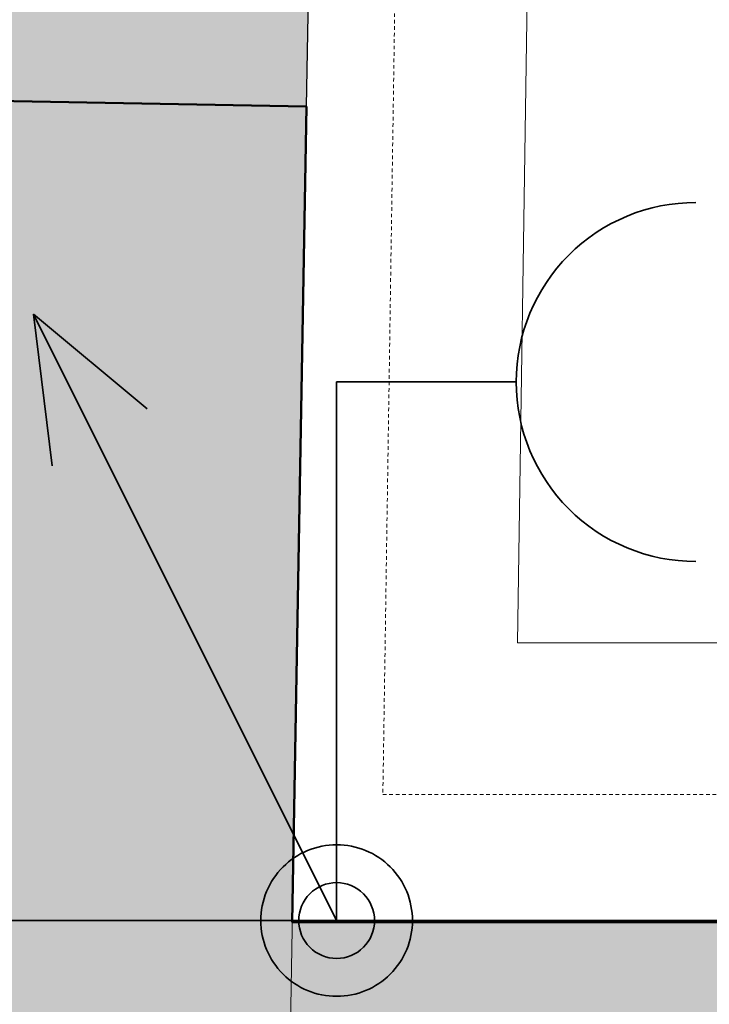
# Model space of a CAD drawing. Header units: millimetres. Extents: x -28761 to 4793, y -4271 to 20239.
# Tile 10 of 256: x -20290 to -19810, y 667 to 1353. Entities that reach past the tile are written whole.
import ezdxf

# ---------------------------------------------------------------- set-up
doc = ezdxf.new("R2010")
doc.units = ezdxf.units.MM
doc.header["$MEASUREMENT"] = 0
for name, pattern in [('Antenovy vodic', [10.125, 3, -0.75, 3, -0.75, 0.125, -0.75, 0.125, -0.75, 0.125, -0.75]), ('Telekomunikacni vodic', [9.25, 3, -0.75, 3, -0.75, 0.125, -0.75, 0.125, -0.75]), ('Čárkovaná M', [4.5, 2.5, -2])]:
    doc.linetypes.add(name, pattern=pattern)
for name, color, linetype in [('5._POHLED ZÁPADNÍ_1_2D prvky - obecné', 7, 'Continuous'), ('5._POHLED ZÁPADNÍ_1_Konstrukce - nosné', 7, 'Continuous'), ('5._POHLED ZÁPADNÍ_1_Nové_Konstrukce - nenosné', 7, 'Continuous'), ('5._POHLED ZÁPADNÍ_1_Nové_Výplně – Řezové', 7, 'Continuous'), ('5._POHLED ZÁPADNÍ_1_TZB - elektroinstalace', 7, 'Continuous'), ('5._POHLED ZÁPADNÍ_1_TZB - ZTI', 7, 'Continuous'), ('5._POHLED ZÁPADNÍ_1_Výplně – Řezové', 7, 'Continuous')]:
    doc.layers.add(name, color=color, linetype=linetype)

msp = doc.modelspace()

# ---------------------------------------------------------------- hatches: boundary and pattern name
at = {"layer": '5._POHLED ZÁPADNÍ_1_Nové_Výplně – Řezové', "linetype": 'Continuous', "lineweight": 0, "true_color": 0xf2b2b2}
msp.add_hatch(color=9, dxfattribs=at).paths.add_polyline_path([(-20464.83, 1299.24), (-20089.89, 1292.64), (-20088.54, 1369.35), (-20463.48, 1375.95)])
at = {"layer": '5._POHLED ZÁPADNÍ_1_Výplně – Řezové', "linetype": 'Continuous', "lineweight": 13}
for points in [[(-20474.94, 724.73), (-20099.89, 724.73), (-20089.89, 1292.64), (-20464.83, 1299.24)], [(-20099.89, 724.73), (-20481.55, 349.73), (-20106.49, 349.73)], [(-20474.94, 724.73), (-20481.55, 349.73), (-20099.89, 724.73)], [(-20106.49, 349.73), (-18851.3, 349.73), (-18851.3, 724.73), (-20099.89, 724.73)]]:
    msp.add_hatch(color=254, dxfattribs=at).paths.add_polyline_path(points)

# ---------------------------------------------------------------- linework, layer by layer
at = {"layer": '5._POHLED ZÁPADNÍ_1_2D prvky - obecné', "color": 8, "linetype": 'Continuous', "lineweight": 13}
msp.add_line((-20106.49, 349.73), (-20093.56, 1084.24), dxfattribs=at)
at = {"layer": '5._POHLED ZÁPADNÍ_1_Konstrukce - nosné', "color": 7, "linetype": 'Continuous', "lineweight": 50}
msp.add_line((-20314.85, 1296.6), (-20089.89, 1292.64), dxfattribs=at)
at = {"layer": '5._POHLED ZÁPADNÍ_1_Konstrukce - nosné', "color": 7, "linetype": 'Continuous', "lineweight": 50, "flags": 128}
for points in [[(-20099.89, 724.73), (-20089.89, 1292.64)], [(-18851.3, 724.73), (-20099.89, 724.73)]]:
    msp.add_lwpolyline(points, dxfattribs=at)
at = {"layer": '5._POHLED ZÁPADNÍ_1_Nové_Konstrukce - nenosné', "color": 1, "linetype": 'Continuous', "lineweight": 25, "flags": 128}
msp.add_lwpolyline([(-20089.89, 1292.64), (-20088.54, 1369.35)], dxfattribs=at)
at = {"layer": '5._POHLED ZÁPADNÍ_1_TZB - elektroinstalace', "color": 92, "linetype": 'Telekomunikacni vodic', "lineweight": 35, "true_color": 0x00d700, "flags": 128}
for points in [[(-18443.94, 1350.78), (-18443.94, 725.78), (-20016.16, 725.78)], [(-18443.94, 1350.78), (-18443.94, 725.78), (-20016.16, 725.78)], [(-20121.72, 725.78), (-21693.94, 725.78)], [(-20121.72, 725.78), (-21693.94, 725.78)]]:
    msp.add_lwpolyline(points, dxfattribs=at)
at = {"layer": '5._POHLED ZÁPADNÍ_1_TZB - elektroinstalace', "color": 92, "linetype": 'Continuous', "lineweight": 35, "true_color": 0x00d700, "flags": 128}
for points in [[(-18193.94, 1100.78), (-18193.94, 1225.78), (-18193.94, 725.78), (-20068.94, 725.78), (-20068.94, 1100.78)], [(-18193.94, 1100.78), (-18193.94, 1225.78), (-18193.94, 725.78), (-20068.94, 725.78), (-20068.94, 1100.78)], [(-20280.05, 1148.01), (-20068.94, 725.78)], [(-20280.05, 1148.01), (-20200.88, 1082.03)], [(-20280.05, 1148.01), (-20266.85, 1042.45)], [(-20280.05, 1148.01), (-20068.94, 725.78)], [(-20280.05, 1148.01), (-20200.88, 1082.03)], [(-20280.05, 1148.01), (-20266.85, 1042.45)], [(-20068.94, 725.78), (-21193.94, 725.78), (-21193.94, 1100.78)], [(-20068.94, 725.78), (-21193.94, 725.78), (-21193.94, 1100.78)], [(-20068.94, 1100.78), (-19943.94, 1100.78)], [(-20068.94, 1100.78), (-19943.94, 1100.78)], [(-20068.94, 1100.78), (-19943.94, 1100.78)]]:
    msp.add_lwpolyline(points, dxfattribs=at)
for points in [[(-19943.94, 1100.78, -0.414214), (-19818.94, 1225.78)], [(-19943.94, 1100.78, -0.414214), (-19818.94, 1225.78)], [(-19943.94, 1100.78, -0.414214), (-19818.94, 1225.78)], [(-19818.94, 975.78, -0.414214), (-19943.94, 1100.78)], [(-19818.94, 975.78, -0.414214), (-19943.94, 1100.78)], [(-19818.94, 975.78, -0.414214), (-19943.94, 1100.78)], [(-20068.94, 778.56, 0.414214), (-20121.72, 725.78)], [(-20068.94, 778.56, 0.414214), (-20121.72, 725.78)], [(-20016.16, 725.78, 0.414214), (-20068.94, 778.56)], [(-20016.16, 725.78, 0.414214), (-20068.94, 778.56)], [(-20068.94, 752.17, 0.414214), (-20095.33, 725.78)], [(-20068.94, 752.17, 0.414214), (-20095.33, 725.78)], [(-20042.55, 725.78, 0.414214), (-20068.94, 752.17)], [(-20042.55, 725.78, 0.414214), (-20068.94, 752.17)], [(-20121.72, 725.78, 0.414214), (-20068.94, 673.01)], [(-20121.72, 725.78, 0.414214), (-20068.94, 673.01)], [(-20095.33, 725.78, 0.414214), (-20068.94, 699.39)], [(-20095.33, 725.78, 0.414214), (-20068.94, 699.39)], [(-20068.94, 699.39, 0.414214), (-20042.55, 725.78)], [(-20068.94, 673.01, 0.414214), (-20016.16, 725.78)], [(-20068.94, 699.39, 0.414214), (-20042.55, 725.78)], [(-20068.94, 673.01, 0.414214), (-20016.16, 725.78)]]:
    msp.add_lwpolyline(points, format="xyb", dxfattribs=at)
at = {"layer": '5._POHLED ZÁPADNÍ_1_TZB - elektroinstalace', "color": 92, "linetype": 'Antenovy vodic', "lineweight": 35, "true_color": 0x00d700, "flags": 128}
msp.add_lwpolyline([(-20016.16, 725.78), (-18693.94, 725.78)], dxfattribs=at)
msp.add_lwpolyline([(-20016.16, 725.78), (-18693.94, 725.78)], dxfattribs=at)
at = {"layer": '5._POHLED ZÁPADNÍ_1_TZB - ZTI', "color": 6, "linetype": 'Čárkovaná M', "lineweight": 20}
for p, q in [((-19978.71, 4660.08), (-20036.76, 813.45)), ((-20036.76, 813.45), (-18804.19, 813.45))]:
    msp.add_line(p, q, dxfattribs=at)
at = {"layer": '5._POHLED ZÁPADNÍ_1_TZB - ZTI', "color": 6, "linetype": 'Continuous', "lineweight": 20}
for p, q in [((-19886.59, 4660.08), (-19943.05, 919.07)), ((-19943.05, 919.07), (-18804.19, 919.07))]:
    msp.add_line(p, q, dxfattribs=at)

doc.saveas('drawing.dxf')
